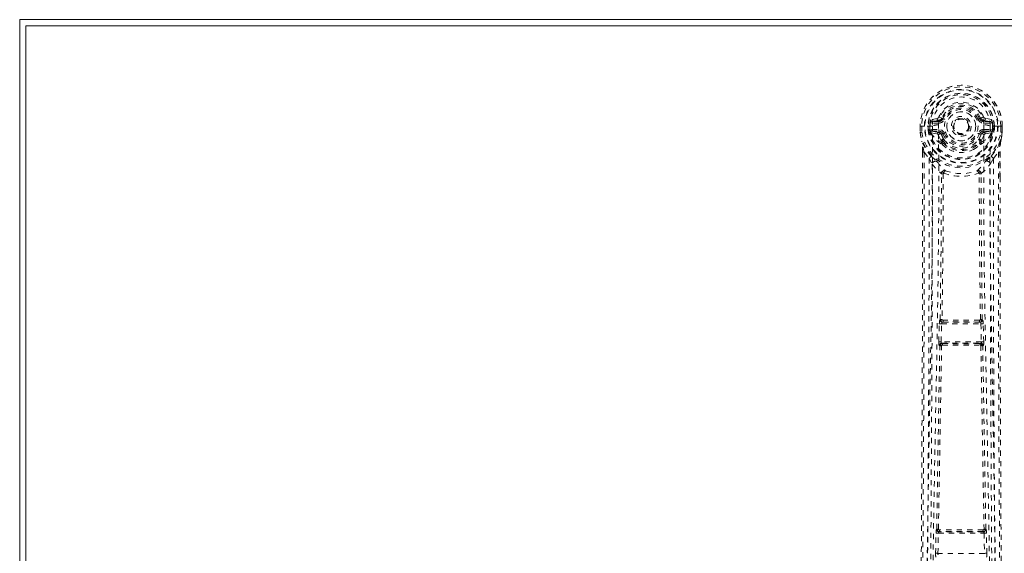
# Model space of a CAD drawing. Header units: inches. Extents: x 25.6 to 61.3, y 13.7 to 49.5.
# Tile 5 of 6: x 25.6 to 44.3, y 39.3 to 49.5. Entities that reach past the tile are written whole.
import ezdxf

# ---------------------------------------------------------------- set-up
doc = ezdxf.new("R2010")
doc.units = ezdxf.units.IN
doc.header["$MEASUREMENT"] = 0
doc.linetypes.add('SLD-Dashed', pattern=[0.075, 0.05, -0.025])
doc.linetypes.add('SLD-Solid', pattern=[0])

msp = doc.modelspace()

# ---------------------------------------------------------------- linework, layer by layer
at = {"color": 7, "linetype": 'SLD-Solid', "lineweight": 15}
for p, q in [((25.579, 49.473), (61.329, 49.473)), ((25.579, 13.723), (25.579, 49.473)), ((25.698, 49.355), (25.698, 13.841)), ((61.211, 49.355), (25.698, 49.355)), ((25.698, 13.841), (25.698, 49.355)), ((25.698, 49.355), (61.211, 49.355))]:
    msp.add_line(p, q, dxfattribs=at)
at = {"color": 7, "linetype": 'SLD-Dashed', "lineweight": 0}
for p, q in [((42.998, 47.597), (42.879, 47.574)), ((42.909, 47.538), (43.026, 47.558)), ((42.909, 47.538), (42.909, 47.508)), ((43.026, 47.538), (42.909, 47.538)), ((43.026, 47.508), (42.909, 47.508)), ((43.026, 47.558), (43.026, 47.538)), ((43.026, 47.508), (43.026, 47.538)), ((43.086, 47.602), (43.031, 47.625)), ((43.086, 47.602), (43.108, 47.592)), ((43.801, 47.592), (43.823, 47.602)), ((43.883, 47.558), (44, 47.538)), ((43.883, 47.558), (43.883, 47.538)), ((44, 47.538), (43.883, 47.538)), ((43.883, 47.508), (43.883, 47.538)), ((44, 47.508), (43.883, 47.508)), ((44.03, 47.574), (43.911, 47.597)), ((44, 47.508), (44, 47.538)), ((42.675, 47.452), (42.676, 47.335)), ((42.679, 47.452), (42.675, 47.452)), ((42.675, 47.452), (42.676, 47.335)), ((42.676, 47.335), (42.676, 47.331)), ((42.732, 47.452), (42.679, 47.452)), ((42.704, 47.452), (42.705, 47.335)), ((42.755, 47.452), (42.732, 47.452)), ((42.758, 47.452), (42.755, 47.452)), ((42.906, 47.452), (42.758, 47.452)), ((42.826, 47.379), (42.826, 47.451)), ((42.856, 47.38), (42.826, 47.378)), ((42.826, 47.378), (42.826, 47.379)), ((42.861, 47.451), (42.856, 47.451)), ((42.856, 47.451), (42.856, 47.381)), ((42.856, 47.38), (42.862, 47.36)), ((42.861, 47.375), (42.861, 47.451)), ((42.862, 47.36), (42.861, 47.375)), ((42.868, 47.337), (42.87, 47.334)), ((42.881, 47.323), (42.87, 47.334)), ((42.881, 47.323), (42.996, 47.302)), ((42.896, 47.386), (42.896, 47.356)), ((42.896, 47.386), (43.026, 47.386)), ((43.026, 47.331), (42.896, 47.356)), ((42.896, 47.356), (43.026, 47.356)), ((43.026, 47.386), (43.026, 47.356)), ((43.026, 47.331), (43.026, 47.356)), ((43.108, 47.301), (43.081, 47.29)), ((43.611, 47.447), (43.61, 47.432)), ((43.611, 47.456), (43.611, 47.447)), ((43.828, 47.29), (43.801, 47.301)), ((43.883, 47.386), (43.883, 47.356)), ((43.883, 47.386), (44.012, 47.386)), ((44.012, 47.356), (43.883, 47.331)), ((43.883, 47.331), (43.883, 47.356)), ((43.883, 47.356), (44.012, 47.356)), ((43.913, 47.302), (44.028, 47.323)), ((44.151, 47.452), (44.003, 47.452)), ((44.012, 47.356), (44.012, 47.386)), ((44.038, 47.334), (44.028, 47.323)), ((44.028, 47.323), (44.028, 47.323)), ((44.028, 47.323), (44.028, 47.323)), ((44.038, 47.334), (44.041, 47.337)), ((44.047, 47.375), (44.048, 47.451)), ((44.053, 47.379), (44.047, 47.36)), ((44.047, 47.36), (44.047, 47.375)), ((44.048, 47.451), (44.053, 47.451)), ((44.053, 47.379), (44.049, 47.354)), ((44.053, 47.381), (44.053, 47.451)), ((44.083, 47.378), (44.053, 47.38)), ((44.083, 47.452), (44.083, 47.379)), ((44.083, 47.379), (44.083, 47.378)), ((44.154, 47.452), (44.151, 47.452)), ((44.177, 47.452), (44.154, 47.452)), ((44.23, 47.452), (44.177, 47.452)), ((44.204, 47.335), (44.204, 47.452)), ((44.234, 47.452), (44.23, 47.452)), ((44.234, 47.452), (44.233, 47.335)), ((44.233, 47.335), (44.234, 47.452)), ((44.233, 47.331), (44.233, 47.335)), ((43.077, 47.144), (43.076, 47.173)), ((43.094, 47.1), (43.083, 47.118)), ((43.1, 47.177), (43.1, 47.148)), ((43.809, 47.148), (43.809, 47.177)), ((43.826, 47.118), (43.815, 47.1)), ((43.832, 47.144), (43.833, 47.173)), ((42.718, 46.954), (42.718, 46.462)), ((42.748, 46.953), (42.844, 46.838)), ((44.065, 46.838), (44.161, 46.953)), ((44.191, 46.954), (44.191, 46.488)), ((42.844, 46.838), (42.904, 46.726)), ((44.005, 46.726), (44.065, 46.838)), ((43.075, 46.549), (43.076, 46.549)), ((43.113, 46.547), (43.113, 46.546)), ((43.796, 46.546), (43.796, 46.547)), ((43.833, 46.549), (43.833, 46.549)), ((43.055, 43.773), (43.051, 43.772)), ((43.858, 43.772), (43.854, 43.773)), ((43.027, 43.355), (43.038, 43.697)), ((43.038, 43.697), (43.039, 43.725)), ((43.072, 43.354), (43.082, 43.696)), ((43.082, 43.696), (43.827, 43.696)), ((43.095, 43.726), (43.099, 43.727)), ((43.814, 43.726), (43.095, 43.726)), ((43.81, 43.727), (43.814, 43.726)), ((43.827, 43.696), (43.837, 43.354)), ((43.871, 43.697), (43.87, 43.725)), ((43.882, 43.355), (43.871, 43.697)), ((43.047, 43.276), (43.035, 43.28)), ((43.837, 43.354), (43.072, 43.354)), ((43.091, 43.32), (43.079, 43.324)), ((43.079, 43.324), (43.829, 43.324)), ((43.829, 43.324), (43.817, 43.32)), ((43.862, 43.276), (43.874, 43.28)), ((42.968, 39.335), (42.976, 39.716)), ((42.976, 39.716), (42.977, 39.744)), ((42.988, 39.792), (42.986, 39.791)), ((43.012, 39.334), (43.021, 39.715)), ((43.021, 39.715), (43.888, 39.715)), ((43.03, 39.745), (43.033, 39.746)), ((43.879, 39.745), (43.03, 39.745)), ((43.876, 39.746), (43.879, 39.745)), ((43.888, 39.715), (43.897, 39.334)), ((43.923, 39.791), (43.921, 39.792)), ((43.933, 39.716), (43.932, 39.744)), ((43.941, 39.335), (43.933, 39.716)), ((43.897, 39.334), (43.012, 39.334))]:
    msp.add_line(p, q, dxfattribs=at)
at = {"color": 7, "linetype": 'SLD-Dashed', "lineweight": 0, "flags": 128}
for points in [[(43.024, 47.476), (43.03, 47.555), (43.053, 47.631), (43.093, 47.702), (43.148, 47.763), (43.214, 47.812), (43.289, 47.849), (43.37, 47.871), (43.454, 47.879), (43.539, 47.871), (43.62, 47.849), (43.695, 47.812), (43.761, 47.763), (43.816, 47.702), (43.856, 47.631), (43.879, 47.555), (43.885, 47.476)], [(42.909, 47.508), (42.886, 47.512), (42.866, 47.525)], [(43.135, 47.581), (43.13, 47.583), (43.125, 47.585), (43.12, 47.587), (43.116, 47.589), (43.113, 47.59), (43.11, 47.591), (43.108, 47.592), (43.108, 47.592)], [(43.774, 47.581), (43.779, 47.583), (43.784, 47.585), (43.789, 47.587), (43.793, 47.589), (43.796, 47.59), (43.799, 47.591), (43.8, 47.592), (43.801, 47.592)], [(44.043, 47.525), (44.023, 47.512), (44, 47.508)], [(42.675, 47.452), (42.675, 47.452), (42.676, 47.452), (42.678, 47.452), (42.682, 47.452), (42.686, 47.452), (42.692, 47.452), (42.698, 47.452), (42.704, 47.452)], [(42.705, 47.335), (42.699, 47.335), (42.693, 47.335), (42.687, 47.335), (42.682, 47.335), (42.679, 47.335), (42.676, 47.335), (42.675, 47.335), (42.676, 47.335)], [(42.676, 47.335), (42.688, 47.241), (42.704, 47.167)], [(42.676, 47.331), (42.677, 47.331), (42.679, 47.331), (42.681, 47.332), (42.685, 47.332), (42.69, 47.333), (42.694, 47.333), (42.7, 47.334), (42.705, 47.335)], [(42.676, 47.331), (42.687, 47.244), (42.706, 47.156)], [(42.766, 32.55), (42.768, 34.645), (42.779, 36.74), (42.801, 38.832), (42.834, 40.923), (42.857, 42.234), (42.881, 43.544), (42.9, 44.851), (42.911, 46.154), (42.907, 47.452)], [(42.856, 47.379), (42.856, 47.38), (42.856, 47.38)], [(42.861, 47.375), (42.878, 47.383), (42.896, 47.386)], [(42.875, 32.605), (42.876, 34.472), (42.886, 36.338), (42.904, 38.203), (42.932, 40.066), (42.96, 41.554), (42.989, 43.04), (43.014, 44.524), (43.029, 46.003), (43.024, 47.476)], [(43.024, 47.279), (43.01, 47.296), (42.996, 47.302)], [(43.135, 47.313), (43.13, 47.311), (43.125, 47.308), (43.12, 47.307), (43.116, 47.305), (43.113, 47.303), (43.11, 47.302), (43.108, 47.302), (43.108, 47.301)], [(43.774, 47.313), (43.779, 47.311), (43.784, 47.308), (43.789, 47.307), (43.793, 47.305), (43.796, 47.303), (43.799, 47.302), (43.8, 47.302), (43.801, 47.301)], [(43.885, 47.476), (43.88, 46.003), (43.894, 44.524), (43.92, 43.04), (43.949, 41.554), (43.976, 40.066), (44.004, 38.203), (44.023, 36.338), (44.033, 34.472), (44.034, 32.605)], [(43.885, 47.279), (43.899, 47.296), (43.913, 47.302)], [(44.143, 32.55), (44.141, 34.645), (44.13, 36.74), (44.108, 38.832), (44.075, 40.923), (44.052, 42.234), (44.028, 43.544), (44.008, 44.851), (43.998, 46.154), (44.002, 47.452)], [(44.012, 47.386), (44.031, 47.383), (44.047, 47.375)], [(44.053, 47.451), (44.057, 47.452), (44.063, 47.452), (44.073, 47.452), (44.083, 47.452)], [(44.053, 47.38), (44.053, 47.38), (44.053, 47.379)], [(44.203, 47.156), (44.22, 47.234), (44.233, 47.331)], [(44.204, 47.452), (44.211, 47.452), (44.217, 47.452), (44.223, 47.452), (44.227, 47.452), (44.231, 47.452), (44.233, 47.452), (44.234, 47.452), (44.234, 47.452)], [(44.233, 47.335), (44.234, 47.335), (44.233, 47.335), (44.23, 47.335), (44.226, 47.335), (44.222, 47.335), (44.216, 47.335), (44.21, 47.335), (44.204, 47.335)], [(44.233, 47.331), (44.232, 47.331), (44.23, 47.331), (44.227, 47.332), (44.224, 47.332), (44.219, 47.333), (44.214, 47.333), (44.209, 47.334), (44.204, 47.335)], [(44.233, 47.335), (44.22, 47.241), (44.205, 47.167)], [(42.704, 47.167), (42.704, 47.162), (42.706, 47.156)], [(42.886, 46.878), (42.786, 47.001), (42.706, 47.156)], [(43.076, 47.173), (43.049, 47.22), (43.024, 47.279)], [(43.78, 47.191), (43.805, 47.235), (43.828, 47.29)], [(43.833, 47.173), (43.86, 47.22), (43.885, 47.279)], [(44.023, 46.878), (44.123, 47.001), (44.203, 47.156)], [(44.203, 47.156), (44.205, 47.162), (44.205, 47.167)], [(42.748, 46.953), (42.75, 46.258), (42.751, 45.531), (42.75, 44.77), (42.749, 43.975), (42.747, 43.191), (42.744, 42.521), (42.741, 41.889), (42.738, 41.215), (42.734, 40.501), (42.732, 40.306), (42.731, 40.107), (42.73, 39.906), (42.729, 39.704), (42.728, 39.588), (42.726, 39.342), (42.725, 39.073), (42.722, 38.642), (42.718, 38.161), (42.715, 37.63), (42.71, 37.05), (42.708, 36.659), (42.705, 36.25), (42.702, 35.844), (42.699, 35.462), (42.696, 35.095), (42.692, 34.475), (42.688, 33.901), (42.684, 33.373), (42.681, 32.891), (42.677, 32.456)], [(42.718, 46.954), (42.718, 46.954), (42.719, 46.953), (42.722, 46.953), (42.725, 46.953), (42.729, 46.953), (42.735, 46.953), (42.741, 46.953), (42.748, 46.953)], [(42.72, 46.953), (42.721, 46.673), (42.721, 46.462)], [(43.094, 47.1), (43.17, 47.037), (43.223, 47.009)], [(43.686, 47.009), (43.738, 47.037), (43.815, 47.1)], [(44.161, 46.953), (44.159, 46.103), (44.158, 45.214), (44.159, 44.284), (44.162, 43.319), (44.165, 42.528), (44.168, 41.897), (44.171, 41.223), (44.175, 40.506), (44.176, 40.31), (44.178, 40.11), (44.179, 39.908), (44.18, 39.704), (44.181, 39.586), (44.183, 39.336), (44.184, 39.064), (44.187, 38.631), (44.191, 38.149), (44.194, 37.619), (44.199, 37.042), (44.201, 36.654), (44.204, 36.248), (44.207, 35.801), (44.211, 35.357), (44.214, 34.942), (44.217, 34.452), (44.22, 34.007), (44.223, 33.606), (44.226, 33.251), (44.228, 32.941), (44.23, 32.676), (44.231, 32.456)], [(44.161, 46.953), (44.168, 46.953), (44.174, 46.953), (44.18, 46.953), (44.184, 46.953), (44.187, 46.953), (44.19, 46.953), (44.191, 46.954), (44.191, 46.954)], [(44.188, 46.487), (44.188, 46.671), (44.189, 46.953)], [(42.844, 46.838), (42.845, 45.61), (42.843, 44.379), (42.839, 43.135), (42.833, 41.875), (42.826, 40.661), (42.818, 39.447), (42.816, 39.274), (42.815, 39.096), (42.814, 38.914), (42.813, 38.727), (42.811, 38.535), (42.81, 38.409), (42.809, 38.194), (42.807, 37.952), (42.805, 37.682), (42.803, 37.363), (42.8, 37.012), (42.797, 36.63), (42.795, 36.272), (42.792, 35.953), (42.791, 35.691), (42.789, 35.462), (42.787, 35.267), (42.787, 35.177), (42.786, 35.043), (42.785, 34.91), (42.784, 34.778), (42.783, 34.647), (42.779, 34.08), (42.775, 33.538)], [(42.982, 46.79), (42.991, 46.781), (42.997, 46.775)], [(43.912, 46.775), (43.918, 46.781), (43.927, 46.79)], [(44.134, 33.538), (44.129, 34.166), (44.125, 34.827), (44.123, 35.097), (44.121, 35.304), (44.12, 35.496), (44.118, 35.718), (44.116, 35.977), (44.114, 36.268), (44.112, 36.591), (44.109, 36.94), (44.107, 37.266), (44.105, 37.566), (44.103, 37.84), (44.099, 38.41), (44.094, 39.067), (44.089, 39.723), (44.085, 40.342), (44.081, 41.023), (44.074, 42.174), (44.069, 43.338), (44.065, 44.52), (44.064, 45.682), (44.065, 46.838)], [(42.904, 46.726), (42.9, 43.429), (42.882, 40.132), (42.859, 36.835), (42.835, 33.537)], [(42.904, 46.726), (42.983, 46.632), (43.075, 46.549)], [(43.123, 46.557), (43.119, 46.566), (43.112, 46.573), (43.104, 46.577), (43.096, 46.578), (43.088, 46.575), (43.082, 46.568), (43.078, 46.56), (43.076, 46.549)], [(43.113, 46.546), (43.108, 45.164), (43.09, 43.777)], [(43.123, 46.557), (43.117, 46.553), (43.114, 46.55), (43.113, 46.548), (43.113, 46.547)], [(43.833, 46.549), (43.831, 46.56), (43.827, 46.568), (43.821, 46.575), (43.813, 46.578), (43.805, 46.577), (43.797, 46.573), (43.79, 46.566), (43.786, 46.557)], [(43.796, 46.547), (43.796, 46.548), (43.795, 46.55), (43.792, 46.553), (43.786, 46.557)], [(43.819, 43.777), (43.801, 45.164), (43.796, 46.546)], [(43.833, 46.549), (43.926, 46.632), (44.005, 46.726)], [(44.074, 33.537), (44.05, 36.835), (44.027, 40.132), (44.009, 43.429), (44.005, 46.726)], [(42.718, 46.462), (42.717, 43.33), (42.699, 39.706), (42.673, 36.081), (42.647, 32.456)], [(43.055, 43.773), (43.072, 45.159), (43.078, 46.54)], [(43.854, 43.773), (43.837, 45.159), (43.831, 46.54)], [(44.191, 46.488), (44.192, 43.33), (44.21, 39.706), (44.235, 36.081), (44.261, 32.456)], [(43.09, 43.777), (43.081, 43.772), (43.074, 43.765), (43.07, 43.756), (43.07, 43.747), (43.073, 43.739), (43.08, 43.733), (43.089, 43.729), (43.099, 43.727)], [(43.81, 43.727), (43.82, 43.729), (43.829, 43.733), (43.836, 43.739), (43.839, 43.747), (43.839, 43.756), (43.835, 43.765), (43.828, 43.772), (43.819, 43.777)], [(43.038, 43.697), (43.039, 43.697), (43.043, 43.697), (43.047, 43.697), (43.053, 43.697), (43.059, 43.697), (43.066, 43.696), (43.074, 43.696), (43.082, 43.696)], [(43.095, 43.726), (43.095, 43.726), (43.095, 43.726), (43.095, 43.726), (43.093, 43.725), (43.091, 43.723), (43.087, 43.717), (43.084, 43.707), (43.083, 43.702), (43.082, 43.696)], [(43.827, 43.696), (43.826, 43.702), (43.825, 43.707), (43.822, 43.717), (43.818, 43.723), (43.814, 43.726), (43.814, 43.726), (43.814, 43.726)], [(43.827, 43.696), (43.835, 43.696), (43.842, 43.696), (43.85, 43.697), (43.856, 43.697), (43.862, 43.697), (43.866, 43.697), (43.869, 43.697), (43.871, 43.697)], [(42.988, 39.792), (43.017, 41.536), (43.047, 43.276)], [(43.022, 39.795), (43.051, 41.539), (43.082, 43.28)], [(43.027, 43.355), (43.029, 43.355), (43.032, 43.355), (43.037, 43.355), (43.042, 43.355), (43.049, 43.354), (43.056, 43.354), (43.064, 43.354), (43.072, 43.354)], [(43.091, 43.32), (43.082, 43.318), (43.074, 43.315), (43.068, 43.31), (43.065, 43.304), (43.065, 43.297), (43.068, 43.29), (43.074, 43.284), (43.082, 43.28)], [(43.072, 43.354), (43.071, 43.348), (43.071, 43.343), (43.072, 43.337), (43.073, 43.333), (43.076, 43.326), (43.079, 43.324)], [(43.827, 43.28), (43.835, 43.284), (43.84, 43.29), (43.844, 43.297), (43.844, 43.304), (43.841, 43.31), (43.835, 43.315), (43.827, 43.318), (43.817, 43.32)], [(43.827, 43.28), (43.857, 41.539), (43.887, 39.795)], [(43.829, 43.324), (43.833, 43.326), (43.836, 43.333), (43.837, 43.337), (43.837, 43.343), (43.838, 43.348), (43.837, 43.354)], [(43.837, 43.354), (43.845, 43.354), (43.853, 43.354), (43.86, 43.354), (43.867, 43.355), (43.872, 43.355), (43.877, 43.355), (43.88, 43.355), (43.882, 43.355)], [(43.921, 39.792), (43.892, 41.536), (43.862, 43.276)], [(42.976, 39.716), (42.977, 39.716), (42.981, 39.716), (42.985, 39.716), (42.99, 39.716), (42.997, 39.716), (43.004, 39.716), (43.012, 39.715), (43.021, 39.715)], [(43.022, 39.795), (43.013, 39.789), (43.007, 39.782), (43.003, 39.774), (43.003, 39.766), (43.007, 39.758), (43.013, 39.752), (43.022, 39.748), (43.033, 39.746)], [(43.876, 39.746), (43.887, 39.748), (43.896, 39.752), (43.902, 39.758), (43.906, 39.766), (43.906, 39.774), (43.902, 39.782), (43.896, 39.789), (43.887, 39.795)], [(43.888, 39.715), (43.887, 39.727), (43.885, 39.736), (43.882, 39.743), (43.879, 39.745), (43.879, 39.745)], [(43.888, 39.715), (43.904, 39.716), (43.918, 39.716), (43.929, 39.716), (43.933, 39.716)], [(42.968, 39.335), (42.969, 39.335), (42.972, 39.335), (42.977, 39.335), (42.982, 39.335), (42.989, 39.335), (42.996, 39.335), (43.004, 39.334), (43.012, 39.334)], [(43.897, 39.334), (43.905, 39.334), (43.913, 39.335), (43.92, 39.335), (43.927, 39.335), (43.932, 39.335), (43.937, 39.335), (43.94, 39.335), (43.941, 39.335)]]:
    msp.add_lwpolyline(points, dxfattribs=at)
at = {"color": 7, "linetype": 'SLD-Dashed', "lineweight": 0}
for radius in [0.7, 0.69, 0.623, 0.32, 0.275, 0.188, 0.157, 0.142, 0.14, 0.138]:
    msp.add_circle((43.454, 47.447), radius, dxfattribs=at)
for centre, radius, start, end in [((43.454, 47.447), 0.78, 0, 179.6393), ((43.454, 47.447), 0.78, 0.3688, 179.6312), ((43.454, 47.447), 0.75, 0.365, 179.635), ((43.454, 47.447), 0.629, 0.4518, 179.5482), ((43.454, 47.447), 0.599, 0.4517, 179.5483), ((43.454, 47.456), 0.548, 359.5913, 180.4087), ((43.454, 47.447), 0.459, 22.774, 157.226), ((43.454, 47.447), 0.4, 22.774, 157.226), ((43.454, 47.447), 0.376, 22.774, 157.226), ((43.454, 47.447), 0.346, 22.774, 157.226), ((43.454, 47.447), 0.275, 0.0001, 179.9999), ((43.454, 47.447), 0.593, 172.3909, 179.5504), ((43.07, 47.498), 0.206, 158.3431, 172.3394), ((42.908, 47.568), 0.0299, 167.8907, 271.9532), ((43.026, 47.588), 0.0301, 162.3477, 268.5781), ((42.989, 47.642), 0.0455, 281.3771, 337.4494), ((43.02, 47.629), 0.0714, 274.7452, 337.1394), ((43.026, 47.627), 0.089, 270, 337.226), ((43.026, 47.627), 0.119, 269.9998, 337.226), ((43.883, 47.627), 0.119, 202.774, 270.0002), ((43.883, 47.627), 0.089, 202.774, 270), ((44.287, 46.573), 1.129, 111.2684, 114.2807), ((43.889, 47.629), 0.0714, 202.8798, 265.236), ((43.92, 47.642), 0.0454, 202.4532, 258.7204), ((43.882, 47.588), 0.0301, 271.4566, 17.6187), ((44.001, 47.568), 0.0299, 268.0466, 12.1095), ((43.839, 47.498), 0.206, 7.6606, 21.6569), ((43.454, 47.447), 0.593, 0.4496, 7.6091), ((42.705, 47.335), 0.03, 180.3597, 185.4274), ((43.454, 47.447), 0.787, 188.4818, 351.5182), ((43.454, 47.447), 0.758, 188.4818, 351.5182), ((42.847, 48.256), 0.805, 268.4938, 270.6033), ((43.454, 47.447), 0.632, 186.2254, 353.7746), ((43.454, 47.447), 0.602, 186.4272, 349.3929), ((42.938, 47.367), 0.0768, 185.3355, 203.2263), ((42.896, 47.325), 0.0305, 89.0164, 157.2861), ((43.317, 47.537), 0.491, 204.4629, 242.9727), ((43.259, 47.54), 0.436, 209.9193, 245.3124), ((43.021, 47.195), 0.281, 89.358, 113.9459), ((43.026, 47.301), 0.0299, 91.0367, 179.1293), ((43.054, 47.274), 0.031, 31.8123, 169.9493), ((43.026, 47.267), 0.119, 22.774, 90.0002), ((43.026, 47.267), 0.089, 22.774, 90), ((43.02, 47.266), 0.0651, 21.3268, 85.069), ((43.454, 47.447), 0.376, 202.774, 337.226), ((43.454, 47.447), 0.346, 202.774, 337.226), ((43.454, 47.447), 0.275, 180, 0), ((43.454, 47.447), 0.157, 245.086, 290.1115), ((43.883, 47.267), 0.119, 89.9998, 157.226), ((43.883, 47.267), 0.089, 90, 157.226), ((43.593, 47.535), 0.489, 296.9332, 335.6182), ((43.889, 47.266), 0.0651, 94.9301, 158.6742), ((43.855, 47.274), 0.031, 10.0451, 148.1963), ((43.65, 47.541), 0.437, 294.7123, 330.0434), ((43.883, 47.301), 0.03, 0.939, 88.895), ((43.885, 47.181), 0.295, 66.6392, 90.0558), ((44.013, 47.325), 0.0305, 22.714, 90.9834), ((43.94, 47.375), 0.108, 339.3546, 352.0834), ((41.506, 46.981), 1.212, 358.718, 8.8308), ((39.044, 46.296), 3.761, 10.0621, 13.2267), ((43.107, 47.17), 0.0305, 42.6545, 174.2923), ((43.098, 47.119), 0.0583, 88.2019, 111.6873), ((43.12, 47.14), 0.044, 174.8481, 210.5426), ((43.098, 47.09), 0.0585, 88.1942, 111.6117), ((43.52, 47.443), 0.466, 199.2233, 212.823), ((43.135, 47.092), 0.0414, 126.9697, 169.7888), ((43.13, 47.15), 0.0406, 91.2107, 138.2176), ((43.454, 47.458), 0.452, 218.3129, 321.6875), ((43.132, 47.149), 0.0322, 181.2574, 226.7816), ((43.454, 47.482), 0.496, 225.9955, 314.0045), ((43.454, 47.441), 0.41, 217.5695, 322.4305), ((43.802, 47.17), 0.0305, 5.7066, 137.3465), ((43.779, 47.15), 0.0406, 41.7791, 88.7927), ((43.777, 47.149), 0.0322, 313.2186, 358.7421), ((43.773, 47.092), 0.0423, 10.6959, 52.5454), ((43.811, 47.119), 0.0583, 68.3127, 91.798), ((43.811, 47.09), 0.0584, 68.3767, 91.8172), ((43.789, 47.14), 0.044, 329.553, 5.1588), ((47.865, 46.296), 3.761, 166.7734, 169.9378), ((45.402, 46.981), 1.211, 171.1648, 181.2844), ((43.454, 47.426), 0.477, 240.9734, 299.0078), ((43.444, 46.253), 0.837, 131.7248, 135.7266), ((44.425, 48.45), 2.2, 225.6127, 228.9939), ((42.964, 46.723), 0.0608, 58.049, 177.7546), ((43.721, 47.283), 0.885, 215.0179, 230.1592), ((43.188, 47.283), 0.885, 309.8457, 324.9797), ((43.945, 46.723), 0.0608, 2.2683, 121.928), ((42.483, 48.451), 2.201, 311.0073, 314.3862), ((43.465, 46.253), 0.837, 44.2733, 48.2755), ((43.136, 46.545), 0.0608, 72.7841, 176.5535), ((43.065, 46.542), 0.0129, 353.7421, 34.0666), ((43.109, 46.455), 0.0911, 87.6195, 110.3337), ((43.204, 46.537), 0.083, 126.7501, 166.3255), ((43.454, 47.463), 0.965, 249.9313, 290.0882), ((43.454, 47.391), 0.843, 249.1443, 290.8604), ((43.773, 46.545), 0.0608, 3.4464, 107.216), ((43.705, 46.537), 0.0829, 13.6666, 53.2575), ((43.8, 46.455), 0.091, 69.6633, 92.3811), ((43.845, 46.542), 0.0139, 147.4235, 184.7678), ((43.124, 43.729), 0.0844, 149.4114, 182.7332), ((43.096, 43.771), 0.0451, 178.375, 269.1298), ((43.084, 43.672), 0.106, 86.4244, 105.8494), ((43.1, 43.772), 0.0451, 178.3441, 269.117), ((43.111, 43.783), 0.0218, 195.9565, 264.9651), ((43.455, 10.124), 33.64, 89.4122, 90.5879), ((43.164, 43.754), 0.0557, 171.8668, 207.4042), ((43.744, 43.754), 0.0557, 332.5911, 8.1337), ((43.797, 43.784), 0.0225, 276.3318, 342.7991), ((43.809, 43.772), 0.0451, 270.8831, 1.6559), ((43.813, 43.771), 0.0451, 270.8702, 1.6249), ((43.825, 43.672), 0.106, 74.1478, 93.5785), ((43.785, 43.729), 0.0844, 357.2666, 30.5897), ((43.114, 43.629), 0.0987, 89.1319, 98.2819), ((43.455, 9.982), 33.748, 89.4238, 90.5764), ((43.795, 43.62), 0.108, 82.1191, 90.4613), ((43.178, 43.333), 0.152, 171.7452, 200.3904), ((43.08, 43.279), 0.0451, 90.7411, 177.9988), ((43.092, 43.274), 0.0451, 90.7736, 177.9073), ((43.075, 43.169), 0.111, 86.5293, 104.9349), ((43.1, 43.274), 0.0187, 96.6534, 161.1166), ((43.102, 43.388), 0.0697, 261.1593, 271.214), ((43.139, 43.297), 0.0416, 148.4135, 186.6606), ((43.454, 79.027), 35.737, 269.428, 270.572), ((43.454, 76.672), 33.355, 269.3973, 270.6027), ((43.807, 43.388), 0.0695, 268.7803, 278.8496), ((43.77, 43.297), 0.0416, 353.3386, 31.5841), ((43.81, 43.274), 0.018, 17.5599, 84.6515), ((43.817, 43.274), 0.0451, 2.0951, 89.224), ((43.833, 43.169), 0.111, 75.0652, 93.4706), ((43.829, 43.279), 0.0451, 2.0012, 89.259), ((43.731, 43.333), 0.152, 339.61, 8.2544), ((43.085, 39.749), 0.108, 156.9362, 182.5585), ((43.031, 39.79), 0.0451, 178.9503, 269.4384), ((43.014, 39.645), 0.15, 87.1286, 100.1689), ((43.033, 39.792), 0.0451, 178.9398, 269.429), ((43.058, 39.72), 0.0377, 137.3763, 186.7538), ((43.042, 39.8), 0.0208, 195.7262, 264.8235), ((43.046, 39.659), 0.088, 89.3684, 98.6792), ((43.454, 5.771), 34.011, 89.302, 90.698), ((43.086, 39.772), 0.046, 171.1144, 212.9113), ((43.454, 6.083), 33.667, 89.3064, 90.6936), ((43.823, 39.772), 0.046, 327.088, 8.8852), ((43.863, 39.667), 0.0803, 80.8767, 91.0778), ((43.866, 39.801), 0.0215, 276.4345, 343.0046), ((43.876, 39.792), 0.0451, 270.571, 1.0602), ((43.878, 39.79), 0.0451, 270.5608, 1.0506), ((43.894, 39.645), 0.15, 79.8311, 92.8714), ((43.824, 39.749), 0.108, 357.4411, 23.0645), ((43.163, 39.314), 0.197, 173.7212, 195.739), ((43.047, 39.326), 0.0358, 166.3312, 216.9702), ((43.746, 39.314), 0.197, 344.2613, 6.2787)]:
    msp.add_arc(centre, radius, start, end, dxfattribs=at)

doc.saveas('drawing.dxf')
